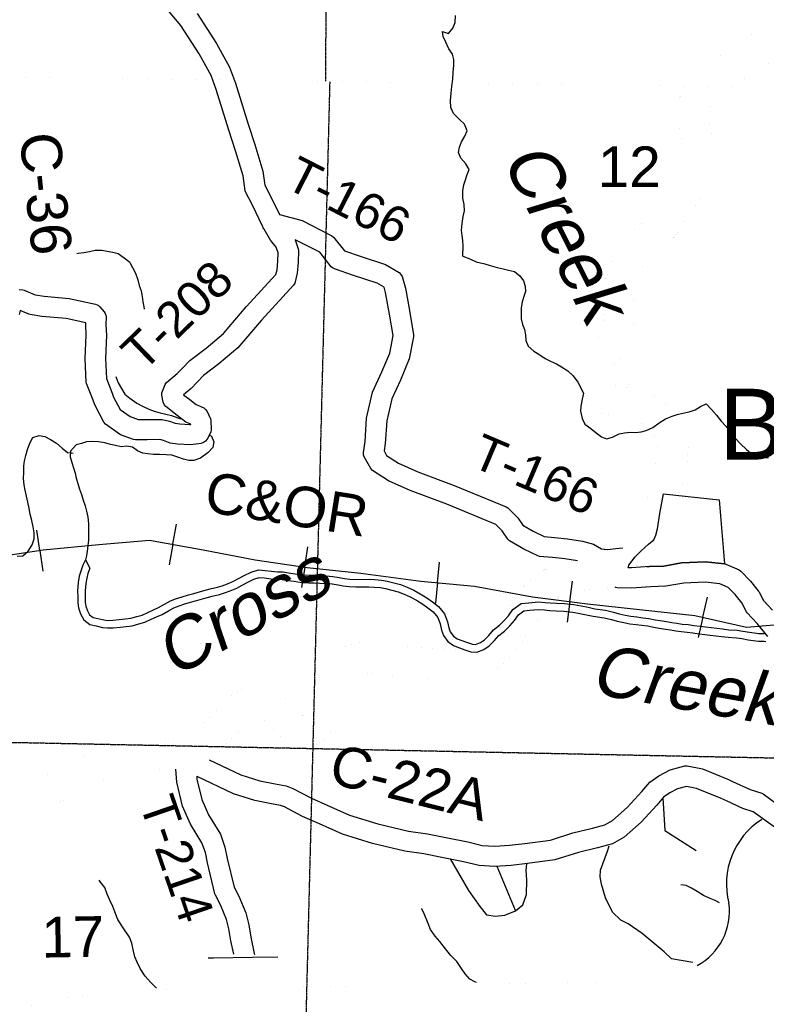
# Model space of a CAD drawing. Header units: feet. Extents: x -155 to 2562643, y -56 to 364810.
# Tile 39 of 121: x 2472971 to 2480336, y 255372 to 265086. Entities that reach past the tile are written whole.
import ezdxf
from ezdxf.enums import TextEntityAlignment as Align

# ---------------------------------------------------------------- set-up
doc = ezdxf.new("R2010")
doc.units = ezdxf.units.FT
doc.header["$MEASUREMENT"] = 0
for name, pattern in [('HIDDEN', [0.375, 0.25, -0.125]), ('HIDDEN2', [0.1875, 0.125, -0.0625]), ('water', [0])]:
    doc.linetypes.add(name, pattern=pattern)
for name, color, linetype in [('COUNTY-RD', 7, 'Continuous'), ('CR-TEXT', 7, 'Continuous'), ('INCORPORATED', 3, 'Continuous'), ('MTEXT', 2, 'Continuous'), ('RAILROAD', 6, 'Continuous'), ('RAMPS', 7, 'Continuous'), ('SECTION', 8, 'HIDDEN2'), ('SECTION-TEXT', 8, 'Continuous'), ('STATE-RT', 2, 'Continuous'), ('STREET-RURAL', 14, 'Continuous'), ('TOWNSHIP', 9, 'HIDDEN'), ('TR-TEXT', 6, 'Continuous'), ('TWP-RD', 6, 'Continuous'), ('WATER-TEXT', 1, 'Continuous'), ('WATERWAY', 14, 'water')]:
    doc.layers.add(name, color=color, linetype=linetype)
doc.styles.add('ARIAL', font='arial.ttf')

msp = doc.modelspace()

# ---------------------------------------------------------------- linework, layer by layer
at = {"layer": 'COUNTY-RD'}
for points in [[(2472975.64, 262217.34), (2472965.11, 262176.54)], [(2474841.18, 257784.62), (2475152.84, 257635.26), (2475339.52, 257577.47), (2475492.24, 257546.63), (2475598.01, 257526.43), (2475664.18, 257501.92), (2475847.7, 257404.85), (2476009.43, 257334.22), (2476225.27, 257237.32), (2476502.95, 257151.79), (2476807.59, 257079.69), (2476992.46, 257054.27), (2477173.23, 257016.04), (2477390.97, 256974.56), (2477532.89, 256940.01), (2477658.24, 256932.69), (2477803.23, 256940.28), (2477954.67, 256957.87), (2478206.1, 256992.04), (2478427.85, 257063.51), (2478622.08, 257110.85), (2478741.85, 257141.2), (2478818.18, 257184.69), (2478962.61, 257312.69), (2479107.61, 257469.8), (2479187.3, 257562.94), (2479277.26, 257626.41), (2479386.43, 257686.49), (2479533.08, 257724.12), (2479555.7, 257724.71), (2479706.22, 257694.27), (2479963.99, 257588.99), (2480001.84, 257571.51), (2480001.85, 257571.51), (2480175.43, 257491.34), (2480291.53, 257454.23), (2480305.85, 257446.96), (2480545.56, 257272.1)], [(2480425.05, 257112.45), (2480207.56, 257271.1), (2480102.77, 257304.6), (2479941.91, 257378.89), (2479884.22, 257405.53), (2479648.07, 257501.98), (2479549.63, 257521.89), (2479460.68, 257499.07), (2479383.46, 257456.57), (2479323.02, 257413.92), (2479257.13, 257336.92), (2479102.77, 257169.67), (2478935.26, 257021.21), (2478817.29, 256954), (2478670.32, 256916.75), (2478482.28, 256870.93), (2478250.58, 256796.24), (2477979.67, 256759.43), (2477820.01, 256740.88), (2477657.63, 256732.39), (2477503.16, 256741.41), (2477348.57, 256779.04), (2477133.82, 256819.96), (2476958.11, 256857.11), (2476770.86, 256882.85), (2476450.43, 256958.69), (2476154.6, 257049.82), (2475928.46, 257151.34), (2475760.81, 257224.55), (2475582.33, 257318.96), (2475544.14, 257333.11), (2475453.69, 257350.37), (2475290.02, 257383.43), (2475079.65, 257448.56), (2474720.28, 257620.77), (2474717.42, 257622.74)]]:
    msp.add_lwpolyline(points, dxfattribs=at)
at = {"layer": 'INCORPORATED'}
msp.add_lwpolyline([(2479322.93, 260407.67), (2479869.44, 260350.54), (2479922.89, 259717.82), (2479737.12, 259738.72), (2479499.29, 259726.14), (2479325.14, 259695.32), (2479184.6, 259690.99), (2479006.04, 259678.1), (2478973.71, 259679.02), (2478979.84, 259705.48), (2479042.11, 259786.91), (2479100.84, 259846.23), (2479173.45, 259911.86), (2479226.57, 259953.03), (2479245.54, 260001.5), (2479262.22, 260063.93), (2479287.06, 260212.65), (2479322.93, 260407.67)], dxfattribs=at)
at = {"layer": 'RAILROAD'}
for p, q in [((2473170.24, 259849.42), (2473141.14, 260050.22)), ((2474481.51, 259910.55), (2474517.92, 260110.16)), ((2474481.51, 259910.55), (2474444.72, 259708.88)), ((2475781.95, 259685.5), (2475811.84, 259886.19)), ((2473170.24, 259849.42), (2473199.65, 259646.54)), ((2475781.95, 259685.5), (2475751.76, 259482.74)), ((2477092.87, 259532.15), (2477111.99, 259734.15)), ((2477092.87, 259532.15), (2477073.55, 259328.07)), ((2478398.79, 259345.93), (2478424.77, 259547.16)), ((2479709.13, 259191.17), (2479755, 259388.81)), ((2478398.79, 259345.93), (2478372.55, 259142.61)), ((2479709.13, 259191.17), (2479662.78, 258991.48))]:
    msp.add_line(p, q, dxfattribs=at)
for points in [[(2472046.43, 259570.04), (2472107.5, 259601.88), (2472678.56, 259778.15), (2473203.69, 259854.27), (2473750.79, 259908.35), (2474251.97, 259952.42), (2474779.1, 259856.27), (2475294.25, 259758.12), (2475805.4, 259682.01), (2476334.53, 259625.92), (2476927.56, 259547.8), (2477456.68, 259497.72), (2478029.74, 259393.56), (2478572.84, 259323.46), (2479084, 259267.37), (2479631.1, 259209.28), (2480140.26, 259091.1), (2480685.36, 259139.17)], [(2472678.56, 259778.15), (2473203.69, 259854.27), (2473750.79, 259908.35), (2474251.97, 259952.42), (2474779.1, 259856.27), (2475294.25, 259758.12), (2475805.4, 259682.01), (2476334.53, 259625.92), (2476927.56, 259547.8), (2477456.68, 259497.72), (2478029.74, 259393.56), (2478572.84, 259323.46), (2479084, 259267.37), (2479631.1, 259209.28), (2480140.26, 259091.1), (2480685.36, 259139.17)]]:
    msp.add_lwpolyline(points, dxfattribs=at)
at = {"layer": 'RAILROAD', "const_width": 0.08}
msp.add_lwpolyline([(2480685.36, 259139.17), (2480140.26, 259091.1), (2479631.1, 259209.28), (2479084, 259267.37), (2478572.84, 259323.46), (2478029.74, 259393.56), (2477456.68, 259497.72), (2476927.56, 259547.8), (2476334.53, 259625.92), (2475805.4, 259682.01), (2475294.25, 259758.12), (2474779.1, 259856.27), (2474251.97, 259952.42), (2473750.79, 259908.35), (2473203.69, 259854.27), (2472678.56, 259778.15)], dxfattribs=at)
at = {"layer": 'RAMPS', "const_width": 0.01}
msp.add_lwpolyline([(2479770.5, 255468.76), (2481337.27, 256276.47)], dxfattribs=at)
at = {"layer": 'RAMPS'}
for centre, radius, start, end in [((2480696.39, 256559.39), 753.79, 122.612475, 194.491492), ((2479362.69, 256288.98), 609.4, 298.432436, 7.711789)]:
    msp.add_arc(centre, radius, start, end, dxfattribs=at)
at = {"layer": 'SECTION'}
for points in [[(2475990.57, 264478.43), (2476124.29, 296760.95)], [(2476029.32, 264477.86), (2475187.08, 231440.25)], [(2453550.48, 258351.04), (2486318.41, 257682.59)]]:
    msp.add_lwpolyline(points, dxfattribs=at)
at = {"layer": 'STATE-RT', "color": 2, "linetype": 'Continuous', "const_width": 0.05}
for points in [[(2478920.21, 259874.43), (2478928.78, 259885.64), (2478997.17, 259954.72), (2479077.08, 260026.94), (2479101.97, 260046.24), (2479102.79, 260048.34), (2479115.45, 260095.72), (2479139.31, 260238.57), (2479176.5, 260440.77), (2479225.25, 260622.07), (2479260.39, 260786.77), (2479264.82, 260852.37), (2479258.38, 260906.49), (2479238.27, 260970.46), (2479210.35, 261015.29), (2479180.32, 261047.72), (2479130.13, 261085.13), (2479084.52, 261106.76), (2478972.49, 261141.54), (2478825.34, 261177), (2478679.93, 261210.13), (2478576.35, 261262.11), (2478492.07, 261330.5), (2478423.01, 261438.13), (2478404.15, 261552.93), (2478427.66, 261660.43), (2478476.45, 261749.38), (2478548.01, 261824.16), (2478633.53, 261903.37), (2478686.99, 261960.83), (2478708.17, 261996.85), (2478724.35, 262062.12), (2478732.01, 262136.26), (2478725.67, 262253.78), (2478731.71, 262393.67), (2478754.09, 262537.65), (2478801.18, 262687.39), (2478852.58, 262804.07), (2478991.14, 262976.17), (2479069.22, 263046.83), (2479135.54, 263098.7), (2479189.07, 263134.23), (2479199.73, 263143.15), (2479211.27, 263159.3), (2479257.48, 263242.04), (2479302.99, 263326.34), (2479386.08, 263416.52), (2479428.18, 263467.35), (2479458.05, 263532.21), (2479488.24, 263636.12), (2479501.57, 263729.34), (2479501.13, 263877.35), (2479477.37, 264029.39), (2479442.92, 264167.69), (2479452.01, 264262.04), (2479486.96, 264322.26), (2479522.56, 264380.32), (2479566.27, 264463.31), (2479606.1, 264543.46), (2479660.71, 264610.27), (2479728.04, 264658.89), (2479902.99, 264739.77), (2480055.93, 264809.16), (2480120.34, 264841.76), (2480151.25, 264866.86), (2480180.31, 264918.21), (2480206.22, 264977.75), (2480211.99, 265015.78), (2480207.6, 265103.78)], [(2479474.01, 260391.88), (2479517.01, 260551.77), (2479558.27, 260745.15), (2479566.02, 260860.05), (2479552.98, 260969.73), (2479513.05, 261096.74), (2479449.89, 261198.17), (2479381.68, 261271.8), (2479285.57, 261343.43), (2478972.23, 261492.08), (2478973.07, 261449.99), (2478893.82, 261469.08), (2478782.01, 261494.57), (2478740.05, 261515.61), (2478718.53, 261533.08), (2478709.86, 261546.6), (2478711.5, 261554.09), (2478720.49, 261570.5), (2478758.49, 261610.2), (2478845.57, 261690.85), (2478928.97, 261780.49), (2478988.87, 261882.37), (2479020.59, 262010.36), (2479032.85, 262128.88), (2479026.01, 262255.4), (2479030.71, 262364.07), (2479047.05, 262469.23), (2479082.4, 262581.59), (2479111.14, 262646.83), (2479209.98, 262769.61), (2479262.52, 262817.15), (2479311.18, 262855.2), (2479368.85, 262893.49), (2479421.59, 262937.63), (2479465.05, 262998.46), (2479520.44, 263097.62), (2479549.11, 263150.72), (2479612.08, 263219.06), (2479684.26, 263306.23), (2479739.89, 263427.03), (2479782.22, 263572.72), (2479801.63, 263708.44), (2479801.07, 263901.09), (2479771.71, 264088.93), (2479749.78, 264176.97), (2479783.42, 264231.84), (2479833.35, 264326.63), (2479859.74, 264379.74), (2479868.15, 264390.03), (2479880.2, 264398.73), (2480027.91, 264467.01), (2480185.71, 264538.6), (2480284.5, 264588.62), (2480384.39, 264669.72)], [(2477688.8, 259130.37), (2477757.17, 259229.77), (2477863.26, 259377.18), (2477948.52, 259505.79), (2478016.05, 259576.33), (2478088.3, 259628.73), (2478177.63, 259673.17), (2478278.22, 259704.27), (2478382.39, 259727.86), (2478472.24, 259746.91)], [(2478642.07, 259466.49), (2478667.68, 259469.11), (2478798.56, 259480.22), (2478842.28, 259487.74)], [(2474594.28, 257982.6), (2474600.87, 257985.59), (2474665.03, 258027.67), (2474728.31, 258076.9), (2474794.53, 258146.1), (2474888.89, 258246.74), (2474995.19, 258355.7), (2475060.23, 258418.61), (2475137.77, 258468.69), (2475234.44, 258504.39), (2475333.22, 258506.49), (2475435.85, 258495.44), (2475553.17, 258428.91), (2475643.11, 258345), (2475741.45, 258240.56), (2475767.54, 258214.05), (2475786.19, 258237.61), (2475821.12, 258313.26), (2475891, 258439.89), (2475952.57, 258568.06), (2476006.44, 258697.27), (2476051.97, 258774.31), (2476111.69, 258848.65), (2476199.22, 258913.57), (2476300.43, 258937.55), (2476403.24, 258939.72), (2476523.4, 258931.16), (2476658.36, 258912.22), (2476817.77, 258903.93), (2476968.89, 258892.45), (2477090.27, 258874.83), (2477170.09, 258867.66), (2477227.75, 258867.33), (2477322.7, 258879.55), (2477426.86, 258902.73), (2477494.14, 258926.25), (2477535.87, 258947.65), (2477580.87, 258989.31), (2477664.05, 259094.41), (2477688.81, 259130.39)], [(2474841.18, 257784.62), (2474929.87, 257853.62), (2475012.33, 257939.78), (2475105.71, 258039.38), (2475206.89, 258143.1), (2475247.67, 258182.55), (2475272.73, 258198.73), (2475291.14, 258205.53), (2475320.3, 258206.15), (2475341.93, 258203.82), (2475374.39, 258185.41), (2475431.35, 258132.26), (2475525.31, 258032.5), (2475609.22, 257947.22), (2475701.11, 257891.81), (2475815.33, 257894.24), (2475902.81, 257933.98), (2475975.71, 257993.66), (2476043.59, 258079.43), (2476088.98, 258177.72), (2476157.76, 258302.35), (2476226.43, 258445.3), (2476275.32, 258562.59), (2476299.31, 258603.17), (2476321.41, 258630.69), (2476328.4, 258635.87), (2476338.61, 258638.29), (2476395.72, 258639.5), (2476491.86, 258632.64), (2476629.68, 258613.3), (2476798.61, 258604.53), (2476935.93, 258594.09), (2477055.27, 258576.77), (2477155.77, 258567.74), (2477246.11, 258567.21), (2477374.54, 258583.75), (2477509.22, 258613.71), (2477612.66, 258649.87), (2477709.43, 258699.51), (2477801.71, 258784.93), (2477905.51, 258916.09), (2477935.95, 258960.33)], [(2472836.41, 257443.74), (2473063.27, 257550.54), (2473178.47, 257608.14), (2473264.97, 257648.38), (2473346.42, 257681.45), (2473405.98, 257711.07), (2473503.8, 257764.6), (2473623.81, 257836.1), (2473734.27, 257893.21), (2473814.86, 257921.23), (2473895.45, 257945.5), (2473982.92, 257964.01), (2474088.02, 257975.02), (2474220.11, 257986.11), (2474382.61, 257993.68), (2474471.28, 257995.56), (2474550.03, 257987.97), (2474594.28, 257982.6)], [(2472961.99, 257171.28), (2473194.26, 257280.62), (2473308.85, 257337.92), (2473384.73, 257373.22), (2473469.84, 257407.77), (2473544.84, 257445.09), (2473652.62, 257504.06), (2473769.61, 257573.76), (2473853.01, 257616.89), (2473907.4, 257635.79), (2473969.89, 257654.6), (2474029.74, 257667.27), (2474116.2, 257676.34), (2474239.63, 257686.69), (2474392.79, 257693.82), (2474460.04, 257695.26), (2474512.58, 257690.19)]]:
    msp.add_lwpolyline(points, dxfattribs=at)
at = {"layer": 'STATE-RT', "color": 2, "linetype": 'Continuous'}
msp.add_lwpolyline([(2477935.96, 258960.35, 0.05, 0.05, 0), (2478002.53, 259057.11, 0.05, 0.05, 0), (2478110.12, 259206.62, 0.05, 0.05, 0), (2478183.76, 259317.69, 0.05, 0.05, 0), (2478214.07, 259349.35, 0.05, 0.05, 0), (2478244.24, 259371.23, 0.05, 0.05, 0), (2478289.47, 259393.73, 0.05, 0.05, 0), (2478355.78, 259414.23, 0.05, 0.05, 0), (2478446.65, 259434.82, 0.05, 0.05, 0), (2478553.23, 259457.41, 0.05, 0.05, 0), (2478642.05, 259466.49, 0.05, 0.05, 0)], format="xyseb", dxfattribs=at)
at = {"layer": 'STATE-RT', "color": 3, "linetype": 'Continuous', "const_width": 0.02}
for points in [[(2476680.79, 255559.21), (2476680.87, 255559.22), (2477002.69, 255564.04), (2477004.23, 255564.06), (2477447.99, 255569.48), (2477807.4, 255577.11), (2478189.2, 255585.21), (2478190.95, 255585.24), (2478190.97, 255585.24), (2478530.71, 255588.44), (2478825.76, 255592.71), (2479071.24, 255597.92), (2479233.81, 255617.88), (2479395.97, 255654.69), (2479532.13, 255696.52), (2479634.32, 255736.71), (2479756.5, 255796.49), (2479872.45, 255864.06), (2479975.14, 255941.9), (2480087.62, 256040.21), (2480188.19, 256139.43), (2480282.7, 256240.16), (2480439.31, 256413.9), (2480601.96, 256600.43)], [(2480400.84, 255927.82), (2480295.06, 255823.45), (2480290.87, 255820.26), (2480288.42, 255817.28), (2480168.65, 255712.6), (2480162.46, 255708.17), (2480160.54, 255706), (2480046.38, 255619.47), (2480031.44, 255609.55), (2480031.3, 255609.41), (2479902.9, 255534.59), (2479902.38, 255534.29), (2479893.3, 255529.46), (2479760.68, 255464.57), (2479758.88, 255464.16), (2479749.66, 255459.71), (2479636.62, 255415.25), (2479632.82, 255414.53), (2479625.77, 255411.46), (2479478.74, 255366.29)], [(2472974.1, 255331.14), (2473163.15, 255375.21), (2473164.51, 255375.37), (2473165.42, 255375.72), (2473380.42, 255422.33), (2473382.45, 255422.55), (2473383.6, 255422.98), (2473568.82, 255458.96), (2473576.36, 255459.69), (2473579.02, 255460.58), (2473774.49, 255484.75), (2473778.21, 255484.99), (2473779.02, 255485.24), (2474002.56, 255506), (2474009.42, 255506.33), (2474010.06, 255506.51), (2474291.78, 255518.5), (2474294.86, 255518.57), (2474294.97, 255518.6), (2474562.82, 255524.28), (2474886.65, 255531.15), (2474887.42, 255531.16), (2474887.45, 255531.17), (2475263.29, 255537.15), (2475263.5, 255537.16), (2475601.23, 255542.31), (2475601.83, 255542.32), (2475601.84, 255542.32), (2476003.53, 255546.84), (2476344.03, 255554.07), (2476344.9, 255554.09), (2476344.93, 255554.09), (2476680.79, 255559.21)]]:
    msp.add_lwpolyline(points, dxfattribs=at)
at = {"layer": 'STATE-RT', "color": 3, "linetype": 'Continuous'}
msp.add_lwpolyline([(2474828.92, 255829.99), (2474882.2, 255831.12), (2475268.88, 255837.28), (2475517.74, 255841.07)], dxfattribs=at)
at = {"layer": 'STREET-RURAL'}
for points in [[(2479314.03, 257408.38), (2479333.82, 257087.05), (2479642.33, 256890.89)], [(2479611.08, 255784.77), (2479400.53, 255821.3), (2479326.9, 255889.46), (2479110.62, 256070.01), (2478974.37, 256166.55), (2478899.57, 256202.64), (2478819.7, 256280.64), (2478748.14, 256422.93), (2478708.76, 256556.05), (2478696.92, 256627.83), (2478699.2, 256693.97), (2478745.86, 256819.34), (2478768.14, 256884), (2478785.66, 256935.52)], [(2477217.94, 256805.65), (2477396.82, 256493.63), (2477508.7, 256336.37), (2477576.65, 256256.06), (2477662.85, 256242.3), (2477756.45, 256250.76), (2477861.1, 256295.55), (2477935.45, 256353.57), (2477970.71, 256456.61), (2477973.07, 256596.84), (2477966.54, 256694.78), (2477972.87, 256759.02), (2477972.96, 256759.63)], [(2477862.36, 256296.53), (2477680.68, 256730.11)]]:
    msp.add_lwpolyline(points, dxfattribs=at)
at = {"layer": 'TOWNSHIP', "const_width": 0.03, "flags": 128}
msp.add_lwpolyline([(2486520.23, 264334.44), (2454835.46, 264767.7)], dxfattribs=at)
at = {"layer": 'TWP-RD'}
for points in [[(2475369.66, 263038.97), (2475369.65, 263039.01), (2475369.63, 263039.04), (2475368.49, 263043.21), (2475264.36, 263262.51), (2475200.85, 263380.92), (2475195.39, 263397.55), (2475173.98, 263546.43), (2475098.88, 263792.8), (2475032.4, 263995.63), (2474910.07, 264395.73), (2474858.35, 264535.08), (2474740.71, 264748.99), (2474559.41, 265027.46), (2474299.44, 265342.23)], [(2474720.83, 265146.08), (2474912.37, 264851.89), (2475040.71, 264618.52), (2475099.61, 264459.82), (2475223.08, 264056.02), (2475289.58, 263853.11), (2475369.76, 263590.08), (2475389.59, 263452.17), (2475442.92, 263352.73), (2475532.97, 263163.09), (2475757.13, 263104.46), (2476050.32, 262955.14), (2476067.04, 262941.45), (2476175.74, 262804.06), (2476327.85, 262752.73), (2476579.19, 262671.37), (2476712.79, 262590.76), (2476730.37, 262572.94), (2476743.02, 262551.34), (2476775.45, 262438.82), (2476816.1, 262215.43), (2476855.47, 261976.22), (2476855.23, 261958.54), (2476813.13, 261739.22), (2476727.79, 261529.9), (2476640.64, 261345.56), (2476590.92, 261126.88), (2476576.95, 260903.68), (2476565.4, 260830.93), (2476589.88, 260787.37), (2476706.25, 260711.33), (2476897.26, 260625.25), (2477257.5, 260491.78), (2477771.01, 260279.62), (2477787.3, 260268.79), (2477884.72, 260172.06), (2477932.76, 260099.82), (2478036.57, 260039.42), (2478143.28, 259987.33), (2478245.89, 259978.8), (2478375.55, 259964.53), (2478522.1, 259941.53), (2478631.18, 259910.27), (2478709.68, 259867.04), (2478735.48, 259863.37), (2478743.84, 259862.18), (2478767.68, 259858.8), (2478853, 259867.24), (2478920.21, 259874.43)], [(2472966.21, 262425.63), (2473001.59, 262421.51), (2473015.52, 262417.81), (2473123.13, 262371.81), (2473213.68, 262357.98), (2473458.87, 262335.77), (2473719.37, 262278.85), (2473734.3, 262272.97), (2473748.09, 262264.79), (2473760.41, 262254.51), (2473804.23, 262204.07), (2473813.49, 262188.39), (2473819.78, 262171.27), (2473822.86, 262153.31), (2473821.96, 262076.5), (2473825.73, 261972.84), (2473815.65, 261743.21), (2473826.17, 261546.07), (2473882.91, 261400.88), (2473897.66, 261363.14), (2473962.41, 261238.56), (2474059.21, 261170.18), (2474138.74, 261140.72), (2474225.82, 261140.55), (2474375.42, 261143.09), (2474447.64, 261125.62), (2474505.99, 261104.1), (2474549.2, 261097.39), (2474648.63, 261092.09), (2474657.53, 261093.31), (2474657.49, 261094.06), (2474609.74, 261115.68), (2474524.98, 261180.01), (2474411.34, 261270.66), (2474396.57, 261289.83), (2474386.8, 261311.95), (2474374.21, 261383.12), (2474374.47, 261402.09), (2474378.3, 261420.67), (2474405.77, 261487.04), (2474420.14, 261506.59), (2474525.45, 261594.46), (2474576.42, 261648.17), (2474648.84, 261724.5), (2474811.05, 261846.67), (2474981.74, 261990.72), (2475204.89, 262254.17), (2475498.5, 262572.2), (2475509.4, 262618), (2475516.94, 262704.64), (2475520.31, 262787.42), (2475501.05, 262842.27), (2475444.02, 262911.77), (2475380.73, 263020.05), (2475377.92, 263023.35), (2475374.11, 263031.37), (2475369.66, 263038.97)], [(2476544.65, 261610.46), (2476620.45, 261796.38), (2476653.79, 261970.06), (2476619.02, 262181.29), (2476580.49, 262393.1), (2476565.17, 262446.24), (2476495.64, 262488.2), (2476265.08, 262562.83), (2476074.6, 262627.11), (2476057.87, 262636.63), (2476043.25, 262649.18), (2475930.46, 262791.74), (2475687.28, 262915.59), (2475718.5, 262826.67), (2475721.31, 262807.89), (2475716.58, 262691.89), (2475707.38, 262586.02), (2475684.04, 262487.93), (2475671.94, 262465.22), (2475354.73, 262121.64), (2475123.53, 261848.68), (2474935.81, 261690.25), (2474782.46, 261574.76), (2474722.12, 261511.16), (2474722.11, 261511.14), (2474662.52, 261448.35), (2474587.63, 261385.87), (2474647.81, 261337.87), (2474712.73, 261288.6), (2474786.07, 261255.38), (2474805.25, 261240.23), (2474820.22, 261220.91), (2474851.73, 261149.57), (2474855.98, 261131.52), (2474860.13, 261041.44), (2474854.84, 261016.41), (2474820.47, 260947.57), (2474804.64, 260929), (2474784.78, 260914.77), (2474762.11, 260905.75), (2474656.93, 260891.37), (2474528.48, 260898.21), (2474455.54, 260909.54), (2474389.33, 260933.96), (2474353.24, 260942.69), (2474227.33, 260940.55), (2474111.68, 260940.77), (2474094.27, 260943.91), (2473965.18, 260991.73), (2473817.41, 261096.13), (2473801.67, 261114.16), (2473715.26, 261280.39), (2473688.25, 261349.52), (2473631.12, 261495.72), (2473627.74, 261511.35), (2473615.41, 261742.27), (2473625.57, 261973.59), (2473621.92, 262074.03), (2473622.17, 262095.37), (2473428.39, 262137.71), (2473189.54, 262159.34), (2473074.15, 262176.97), (2473062, 262180.43), (2472975.64, 262217.34)], [(2478472.24, 259746.91), (2478349.1, 259766.23), (2478226.67, 259779.7), (2478098.71, 259790.35), (2478080.78, 259795.28), (2477942.28, 259862.89), (2477802.17, 259944.41), (2477785.45, 259960.16), (2477729.41, 260044.43), (2477667.35, 260106.05), (2477184.55, 260305.52), (2476821.34, 260440.09), (2476609.88, 260535.39), (2476449.91, 260639.92), (2476433.44, 260657.52), (2476368.52, 260773.01), (2476362.13, 260794.51), (2476360.66, 260816.87), (2476377.93, 260925.65), (2476392.32, 261155.49), (2476450.48, 261411.25), (2476544.65, 261610.46)], [(2479156.19, 259688.94), (2479184.6, 259690.99), (2479325.14, 259695.32), (2479499.29, 259726.14), (2479737.12, 259738.72), (2479922.89, 259717.82), (2479937.4, 259713.93), (2480067.97, 259656.86), (2480084.13, 259645.61), (2480179.23, 259546.84), (2480256.05, 259452.33), (2480263.39, 259444.02), (2480264.32, 259442.15), (2480265.64, 259440.53), (2480270.2, 259430.34), (2480308.02, 259354.35), (2480395.81, 259262)], [(2480350.91, 259000.8), (2480245.67, 259129.66), (2480147.57, 259232.85), (2480138.99, 259245.1), (2480095.15, 259333.19), (2480029.33, 259414.18), (2479960.66, 259485.5), (2479878.04, 259521.61), (2479731.19, 259538.12), (2479522.08, 259527.06), (2479345.76, 259495.86), (2479194.88, 259491.21), (2479010.4, 259477.9), (2478865.51, 259482.03), (2478849.82, 259485.01), (2478844.01, 259487.12)], [(2475082.22, 255865.15), (2475053.13, 255997.78), (2475035.45, 256115.6), (2475010.69, 256209.94), (2474952.66, 256353.96), (2474900.71, 256449.99), (2474896.03, 256462.23), (2474823.25, 256767.31), (2474802.56, 256867.99), (2474768.53, 256964.88), (2474655.61, 257147.86), (2474576.45, 257327.6), (2474520.84, 257564.05), (2474512.58, 257690.19)], [(2474717.42, 257622.74), (2474719.32, 257593.69), (2474766.91, 257391.34), (2474833.07, 257241.12), (2474950.07, 257051.54), (2474995.74, 256921.51), (2475018.53, 256810.65), (2475086, 256527.81), (2475133.94, 256439.19), (2475200.93, 256272.94), (2475231.63, 256155.95), (2475249.93, 256034.09), (2475285.32, 255872.73), (2475287.64, 255864.54)]]:
    msp.add_lwpolyline(points, dxfattribs=at)
at = {"layer": 'WATERWAY'}
for points in [[(2477341.59, 262753.87), (2477344.23, 262853.98), (2477343.48, 262908.18), (2477334.74, 262958.25), (2477330, 263010.39), (2477335.1, 263076.72), (2477346.23, 263143.14), (2477357.47, 263201.53), (2477356.63, 263261.76), (2477341.68, 263325.79), (2477342.65, 263400.1), (2477351.91, 263456.45), (2477367.28, 263506.87), (2477384.66, 263557.32), (2477404.05, 263607.79), (2477371.1, 263665.55), (2477322.11, 263721.06), (2477299.24, 263776.95), (2477310.59, 263827.31), (2477329.92, 263881.8), (2477361.3, 263936.46), (2477384.65, 263991.02), (2477359.65, 264054.9), (2477308.8, 264100.35), (2477251.69, 264161.77), (2477222.76, 264219.57), (2477219.77, 264289.81), (2477226.83, 264360.18), (2477233.94, 264426.55), (2477244.99, 264498.99), (2477248.05, 264567.3), (2477253.1, 264637.65), (2477254.36, 264691.88), (2477239.54, 264745.88), (2477204.64, 264799.58), (2477173.62, 264863.39), (2477148.73, 264919.24), (2477142.01, 264969.34), (2477200.54, 264950.11), (2477244, 265002.95), (2477267.32, 265059.5), (2477268.4, 265125.78)], [(2474057.66, 262690.31), (2474000.98, 262733.28), (2473942.14, 262774.59), (2473889.69, 262789.9), (2473833.32, 262799.12), (2473780.95, 262808.4), (2473716.68, 262807.47), (2473658.6, 262794.58), (2473604.48, 262785.77), (2473548.32, 262778.93), (2473532.89, 262775.02)], [(2474057.66, 262690.31), (2474085.08, 262639.59), (2474111.66, 262583.62), (2474136.3, 262519.6), (2474150.85, 262463.53), (2474167.38, 262409.47), (2474179.9, 262355.39), (2474186.38, 262303.26), (2474194.86, 262253.15), (2474199.6, 262230.51)], [(2477341.59, 262753.87), (2477411.9, 262726.36), (2477474.34, 262696.78), (2477558.76, 262677.44), (2477613.06, 262661.85), (2477679.42, 262642.34), (2477739.74, 262626.8), (2477792.01, 262613.2), (2477852.28, 262601.68), (2477904.81, 262559.98), (2477941.38, 262508.1), (2477955.89, 262456.04), (2477960.35, 262405.9), (2477942.77, 262353.56), (2477927.19, 262301.24), (2477917.72, 262238.94), (2477918.66, 262134.57), (2477931.2, 262078.48), (2477951.71, 262028.47), (2477960.2, 261976.36), (2477964.7, 261922.2), (2477985.26, 261866.18), (2478041.87, 261816.49), (2478100.37, 261778.85), (2478152.84, 261743.17), (2478207.23, 261717.55), (2478265.65, 261689.95), (2478316.06, 261660.27), (2478376.57, 261622.65), (2478431.19, 261570.94), (2478477.88, 261509.11), (2478533.01, 261401.2), (2478519.51, 261340.87), (2478506.06, 261274.52), (2478502.5, 261224.31), (2478519.2, 261152.19), (2478545.77, 261096.22), (2478604.33, 261052.56), (2478656.88, 261008.85), (2478709.37, 260971.17), (2478759.69, 260951.53), (2478819.73, 260966.09), (2478883.62, 260998.76), (2478937.68, 261009.26), (2478995.79, 261015.78), (2479049.98, 261012.23), (2479102.07, 261018.7), (2479152.09, 261033.18), (2479216.02, 261061.83), (2479279.78, 261108.54), (2479341.6, 261149.21), (2479405.54, 261175.85), (2479455.56, 261190.33), (2479513.61, 261202.88), (2479573.65, 261217.44), (2479633.64, 261238.03), (2479687.52, 261268.6), (2479741.44, 261295.15), (2479794.09, 261239.41), (2479844.74, 261183.64), (2479891.39, 261125.83), (2479940.01, 261072.05), (2479980.63, 261016.2), (2480029.31, 260956.4), (2480079.95, 260900.64), (2480140.61, 260846.96), (2480199.22, 260797.29), (2480249.58, 260773.63), (2480303.79, 260768.08), (2480355.97, 260764.51)], [(2473919.94, 261566.54), (2473922.31, 261556.32), (2473940.83, 261504.3), (2473975.44, 261448.39), (2474008.03, 261392.47), (2474058.55, 261350.75), (2474125.17, 261303.15), (2474183.62, 261271.54), (2474244.04, 261243.96), (2474298.39, 261222.34), (2474356.7, 261206.79), (2474410.96, 261195.21), (2474469.25, 261181.66), (2474529.64, 261158.09), (2474560.32, 261147.42)], [(2472946.2, 259793.95), (2473000.56, 259797.89), (2473055.47, 259842.76), (2473094.88, 259905.17), (2473112.23, 259965.54), (2473113.44, 260024.96), (2473102.45, 260084.16), (2473089.13, 260144.97), (2473075.44, 260207.76), (2473062.84, 260264.63), (2473051.49, 260325.8), (2473038.16, 260386.61), (2473023.6, 260443.1), (2473015.68, 260496.75), (2473009.88, 260561), (2473011.45, 260618.45), (2473012.3, 260679.84), (2473018.55, 260734.07), (2473031.09, 260787.43), (2473048.81, 260845.82), (2473072.08, 260907.28), (2473100.03, 260965.53), (2473161.68, 260985.11), (2473218.58, 260975.24), (2473275.21, 260944.9), (2473334.91, 260909.01), (2473388.93, 260859.81), (2473442.2, 260814.57), (2473499.15, 260810.69)], [(2474839.81, 260990.11), (2474862.21, 260978.29), (2474884.79, 260920.28), (2474877.25, 260866.02), (2474831.58, 260815.45), (2474753.84, 260760.59), (2474687.86, 260737.94), (2474637.73, 260735.5), (2474587.47, 260749.12), (2474529.1, 260770.7), (2474472.78, 260788.28), (2474416.57, 260793.82), (2474350.37, 260795.26), (2474292.19, 260796.77), (2474235.96, 260804.31), (2474185.76, 260809.9), (2474133.4, 260833.54), (2474082.93, 260869.24), (2474028.71, 260876.8), (2473972.61, 260870.3), (2473916.32, 260883.86), (2473866.07, 260895.48), (2473809.77, 260911.05), (2473747.51, 260920.55), (2473683.29, 260924.01), (2473631.16, 260921.56), (2473579.16, 260905.06), (2473529.15, 260890.58), (2473471.52, 260829.87), (2473468.02, 260773.64), (2473484.57, 260717.58), (2473517.6, 260613.49), (2473528.09, 260561.39), (2473542.6, 260509.33), (2473559.15, 260453.27), (2473579.68, 260401.26), (2473598.21, 260347.22), (2473616.77, 260291.18), (2473629.29, 260237.09), (2473641.85, 260178.99), (2473648.42, 260116.83), (2473649.43, 260004.43), (2473647.91, 259950.23), (2473642.37, 259897.99), (2473634.88, 259837.71), (2473625.34, 259783.44), (2473619.56, 259757.29)], [(2473619.56, 259757.29), (2473591.95, 259704.87), (2473572.44, 259644.48), (2473558.85, 259594.19), (2473547.35, 259533.87), (2473540.07, 259451.52), (2473542.6, 259393.33), (2473543.14, 259333.12), (2473549.61, 259283), (2473570.21, 259222.96), (2473602.82, 259165.03), (2473661.4, 259119.37), (2473723.7, 259105.85), (2473786.02, 259090.33), (2473836.21, 259084.74), (2473894.38, 259085.24), (2473962.5, 259093.85), (2474020.6, 259100.37), (2474080.72, 259106.91), (2474146.74, 259125.54), (2474204.76, 259142.09), (2474266.68, 259170.73), (2474320.62, 259195.28), (2474374.57, 259217.82), (2474438.43, 259254.49), (2474490.3, 259285.05), (2474542.29, 259303.56), (2474598.28, 259322.1), (2474656.29, 259340.67), (2474706.32, 259353.14), (2474796.35, 259378), (2474868.38, 259398.69), (2474940.44, 259415.36), (2474992.46, 259429.86), (2475048.43, 259450.41), (2475112.36, 259479.06), (2475164.27, 259505.6), (2475220.16, 259536.19), (2475280.08, 259564.8), (2475334.08, 259581.32), (2475386.27, 259577.76), (2475448.51, 259570.26), (2475510.74, 259564.78), (2475560.9, 259563.2), (2475611.13, 259553.59), (2475677.39, 259546.13), (2475751.71, 259534.73), (2475823.96, 259529.33), (2475876.11, 259529.78), (2475932.3, 259526.24), (2475990.5, 259522.73), (2476052.71, 259519.25), (2476110.97, 259509.71), (2476163.2, 259500.12), (2476219.43, 259492.58), (2476285.66, 259489.13), (2476416.02, 259490.25), (2476466.18, 259488.68), (2476528.41, 259483.19), (2476578.64, 259473.58), (2476642.96, 259458.08), (2476703.28, 259442.54), (2476763.66, 259418.97), (2476824.08, 259391.39), (2476884.56, 259357.78), (2476947.08, 259320.18), (2476997.54, 259284.49), (2477048.06, 259242.77), (2477094.7, 259186.97), (2477117.32, 259124.94), (2477131.92, 259062.84), (2477152.44, 259010.83), (2477195.1, 258950.98), (2477249.61, 258911.31), (2477307.97, 258889.73), (2477362.31, 258870.12), (2477422.66, 258850.57), (2477478.87, 258845.03), (2477550.82, 258873.75), (2477602.66, 258908.32), (2477652.35, 258958.92), (2477698.01, 259011.5), (2477751.78, 259054.11), (2477805.48, 259104.75), (2477853.13, 259159.36), (2477890.75, 259213.87), (2477944.56, 259252.47), (2478000.66, 259258.98), (2478084.83, 259267.73), (2478147.06, 259262.24), (2478199.24, 259258.67), (2478261.45, 259255.19), (2478337.72, 259249.83), (2478426.06, 259240.55), (2478496.36, 259229.11), (2478562.67, 259215.63), (2478629, 259200.14), (2478737.45, 259185.01), (2478807.79, 259169.56), (2478864.11, 259151.98), (2478930.43, 259138.5)], [(2473619.56, 259757.29), (2473661.33, 259675.65), (2473644.37, 259623.16), (2473631.99, 259577.36), (2473621.73, 259523.52), (2473615.21, 259449.84), (2473617.59, 259395.3), (2473618.1, 259338.28), (2473623.02, 259300.15), (2473638.93, 259253.78), (2473660.8, 259214.93), (2473694.02, 259189.04), (2473740.72, 259178.9), (2473799.29, 259164.32), (2473840.05, 259159.78), (2473889.34, 259160.2), (2473953.62, 259168.32), (2474012.36, 259174.92), (2474066.38, 259180.79), (2474126.27, 259197.69), (2474178.57, 259212.61), (2474235.4, 259238.9), (2474290.62, 259264.03), (2474341.31, 259285.21), (2474400.72, 259319.32), (2474458.4, 259353.3), (2474517.92, 259374.5), (2474575.06, 259393.42), (2474635.77, 259412.85), (2474687.27, 259425.69), (2474776.02, 259450.19), (2474849.56, 259471.32), (2474921.91, 259488.05), (2474969.43, 259501.3), (2475020.14, 259519.92), (2475079.93, 259546.71), (2475129.19, 259571.9), (2475185.97, 259602.98), (2475252.8, 259634.89), (2475325.37, 259657.09), (2475393.31, 259652.45), (2475456.29, 259644.87), (2475515.21, 259639.68), (2475569.18, 259637.98), (2475622.39, 259627.8), (2475687.28, 259620.49), (2475760.2, 259609.3), (2475826.44, 259604.35), (2475878.15, 259604.8), (2475936.92, 259601.1), (2475994.85, 259597.6), (2476060.89, 259593.91), (2476123.8, 259583.61), (2476174.96, 259574.21), (2476226.38, 259567.32), (2476287.29, 259564.15), (2476416.87, 259565.26), (2476470.65, 259563.58), (2476538.78, 259557.57), (2476594.48, 259546.91), (2476661.1, 259530.86), (2476726.35, 259514.04), (2476792.89, 259488.07), (2476857.92, 259458.39), (2476922.11, 259422.71), (2476988.12, 259383.02), (2477043.14, 259344.1), (2477101.16, 259296.19), (2477160.66, 259225), (2477189.31, 259146.45), (2477203.68, 259085.3), (2477218.84, 259046.89), (2477249.09, 259004.44), (2477285.35, 258978.06), (2477333.71, 258960.18), (2477386.6, 258941.09), (2477438.07, 258924.41), (2477468.04, 258921.46), (2477515.73, 258940.5), (2477554.59, 258966.41), (2477597.23, 259009.83), (2477645.96, 259065.95), (2477702.67, 259110.89), (2477751.37, 259156.81), (2477793.82, 259205.46), (2477836.43, 259267.21), (2477916.62, 259324.73), (2477992.46, 259333.53), (2478084.24, 259343.07), (2478152.92, 259337.01), (2478203.89, 259333.53), (2478266.17, 259330.04), (2478344.27, 259324.55), (2478436.01, 259314.92), (2478509.86, 259302.9), (2478578.67, 259288.91), (2478642.74, 259273.95), (2478750.7, 259258.89), (2478827.04, 259242.12), (2478882.8, 259224.71), (2478945.01, 259212.07)], [(2478945.01, 259212.07), (2479000.49, 259201.07), (2479060.23, 259193.88), (2479119.17, 259186.26), (2479175.4, 259178.42), (2479239.28, 259166.62), (2479290.35, 259157.24), (2479351.46, 259147.92), (2479402.79, 259140.15), (2479454.6, 259130.64), (2479505.58, 259123.53), (2479563.61, 259118.03), (2479620.78, 259110.35), (2479683.23, 259102.84), (2479736.79, 259095.36), (2479790.8, 259089.83), (2479903.63, 259074.69), (2479967.39, 259067.51), (2480048.87, 259062.09), (2480105.19, 259053.92), (2480169.7, 259042.39), (2480217.47, 259035.16), (2480263.07, 259030.08), (2480313.12, 259028.72)], [(2478930.43, 259138.5), (2478988.7, 259126.95), (2479050.94, 259119.46), (2479109.18, 259111.93), (2479163.4, 259104.37), (2479225.69, 259092.86), (2479277.92, 259083.27), (2479340.19, 259073.77), (2479390.4, 259066.17), (2479442.64, 259056.58), (2479496.86, 259049.02), (2479555.08, 259043.5), (2479611.31, 259035.95), (2479673.56, 259028.46), (2479727.78, 259020.89), (2479781.99, 259015.34), (2479894.45, 259000.25), (2479960.7, 258992.79), (2480040.98, 258987.45), (2480093.2, 258979.87), (2480157.49, 258968.38), (2480207.7, 258960.78), (2480257.9, 258955.19), (2480314.07, 258953.67), (2480330.49, 258950.88)], [(2474320.75, 255530.86), (2474317.42, 255534.14), (2474260.73, 255591.86), (2474210.07, 255649.63), (2474159.24, 255725.47), (2474128.6, 255787.43), (2474108.08, 255839.44), (2474093.51, 255897.52), (2474076.78, 255973.65), (2474054.18, 256033.68), (2473985.05, 256137.46), (2473938.29, 256207.31), (2473909.51, 256285.34), (2473891.01, 256335.36), (2473858.34, 256399.31), (2473833.75, 256457.31), (2473811.07, 256525.36), (2473768.49, 256577.18), (2473756.27, 256597.14)], [(2479874.6, 256373.33), (2479831.61, 256394.38), (2479781.27, 256416.02), (2479716.82, 256445.58), (2479652.28, 256485.17), (2479597.82, 256518.82), (2479545.44, 256544.47), (2479493.24, 256550.04)], [(2477475.7, 255586.73), (2477461.96, 255593.24), (2477409.58, 255618.89), (2477364.96, 255672.7), (2477330.38, 255726.59), (2477281.63, 255794.42), (2477224.94, 255854.15), (2477172.21, 255917.93), (2477115.39, 255991.7), (2477070.79, 256043.51), (2477022.05, 256111.34), (2476993.3, 256185.35), (2476964.57, 256257.37), (2476937.97, 256315.35), (2476935.95, 256317.34)]]:
    msp.add_lwpolyline(points, dxfattribs=at)

# ---------------------------------------------------------------- texts
at = {"layer": 'CR-TEXT', "style": 'ARIAL'}
for s, rotation, p in [('C-36', 276, (2472848.5, 263939.98)), ('C-22A', 346, (2475973.03, 257443.3))]:
    msp.add_text(s, height=400, rotation=rotation, dxfattribs=at).set_placement(p, align=Align.BOTTOM_LEFT)
at = {"layer": 'MTEXT', "style": 'ARIAL'}
msp.add_text('Broadacre', height=700, dxfattribs=at).set_placement((2479866.47, 260535.37), align=Align.BOTTOM_LEFT)
at = {"layer": 'RAILROAD', "style": 'ARIAL'}
msp.add_text('C&OR', height=400, rotation=351, dxfattribs=at).set_placement((2475556.65, 259990.89), align=Align.BOTTOM_CENTER)
at = {"layer": 'SECTION-TEXT', "style": 'ARIAL'}
msp.add_text('12', height=400, dxfattribs=at).set_placement((2478983.91, 263315.51), align=Align.BOTTOM_CENTER)
msp.add_text('17', height=400, rotation=1, dxfattribs=at).set_placement((2473500.07, 255717.67), align=Align.BOTTOM_CENTER)
at = {"layer": 'TR-TEXT', "style": 'ARIAL'}
for s, rotation, p in [('T-166', 333, (2475519.15, 263346.49)), ('T-208', 44, (2474258.25, 261525.18)), ('T-166', 337, (2477363.8, 260591.18)), ('T-214', 289, (2474048.5, 257322.59))]:
    msp.add_text(s, height=350, rotation=rotation, dxfattribs=at).set_placement(p, align=Align.BOTTOM_LEFT)
at = {"layer": 'WATER-TEXT', "style": 'ARIAL', "oblique": 10}
for s, rotation, p in [('Creek', 297, (2478009.18, 262818.63)), ('Cross', 29, (2475355.95, 258896.21))]:
    msp.add_text(s, height=500, rotation=rotation, dxfattribs=at).set_placement(p, align=Align.BOTTOM_CENTER)
msp.add_text('Creek', height=500, rotation=350, dxfattribs=at).set_placement((2479588.77, 258774.98), align=Align.TOP_CENTER)

doc.saveas('drawing.dxf')
